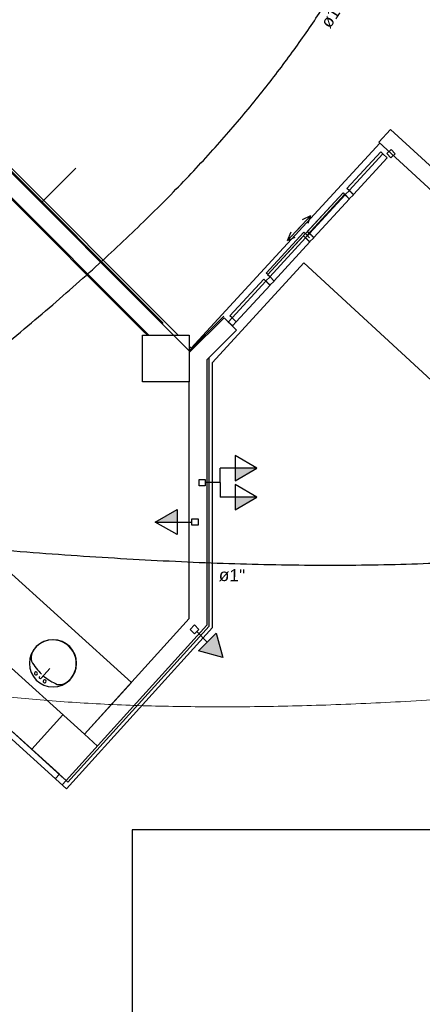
# Model space of a CAD drawing. Header units: millimetres. Extents: x 15 to 133, y 12 to 160.
# Tile 48 of 92: x 42.26 to 45.72, y 57.47 to 65.94. Entities that reach past the tile are written whole.
import ezdxf

# ---------------------------------------------------------------- set-up
doc = ezdxf.new("R2010")
doc.units = ezdxf.units.MM
doc.header["$MEASUREMENT"] = 0
for name, color, linetype, lineweight in [('Eletroduto - Marco Polo', 6, 'Continuous', 9), ('Layout - Marco Polo', 252, 'Continuous', 25), ('Textos - Marco Polo', 143, 'Continuous', 25), ('Tub. Antena - Marco Polo', 170, 'Continuous', 25)]:
    doc.layers.add(name, color=color, linetype=linetype, lineweight=lineweight)
doc.layers.add('Parede - Marco Polo', color=7, linetype='Continuous')
doc.styles.add('Arial', font='arial.ttf')

msp = doc.modelspace()

# ---------------------------------------------------------------- hatches: boundary and pattern name
at = {"layer": 'Layout - Marco Polo', "linetype": 'Continuous'}
for points in [[(44.1112, 62.0811), (44.2987, 62.0811), (44.1112, 61.9729)], [(44.1112, 61.8311), (44.2987, 61.8311), (44.1112, 61.7229)], [(43.6131, 61.6173), (43.4256, 61.6173), (43.6131, 61.7256)], [(43.7962, 60.5087), (44.0054, 60.4527), (43.9493, 60.6618)]]:
    msp.add_hatch(color=256, dxfattribs=at).paths.add_polyline_path(points)

# ---------------------------------------------------------------- linework, layer by layer
at = {"layer": 'Eletroduto - Marco Polo', "linetype": 'Continuous'}
for points in [[(40.6051, 60.4037), (41.0023, 60.2985), (41.4407, 60.2109), (41.9188, 60.1406), (42.4349, 60.0876), (42.9877, 60.0514), (43.5755, 60.0321), (44.1969, 60.0292), (44.8502, 60.0427), (45.534, 60.0724), (46.2466, 60.1179), (46.9867, 60.1792), (47.7526, 60.256), (48.5427, 60.3481), (49.3556, 60.4553), (50.1898, 60.5773), (51.0436, 60.7141), (51.9155, 60.8653), (52.8041, 61.0308), (53.7077, 61.2103), (54.6249, 61.4037), (55.554, 61.6107), (56.4936, 61.8312), (57.4421, 62.0649), (58.398, 62.3116), (59.3598, 62.5711), (60.3258, 62.8432), (61.2946, 63.1278), (62.2647, 63.4245), (63.2344, 63.7332), (64.2023, 64.0537)], [(40.6052, 60.4037), (41.0024, 60.2985), (41.4408, 60.2109), (41.9188, 60.1406), (42.435, 60.0876), (42.9878, 60.0514), (43.5756, 60.0321), (44.1969, 60.0292), (44.8503, 60.0427), (45.534, 60.0724), (46.2467, 60.1179), (46.9867, 60.1792), (47.7526, 60.256), (48.5428, 60.3481), (49.3557, 60.4553), (50.1898, 60.5773), (51.0436, 60.7141), (51.9156, 60.8653), (52.8041, 61.0308), (53.7078, 61.2103), (54.6249, 61.4037), (55.5541, 61.6107), (56.4937, 61.8312), (57.4422, 62.0649), (58.3981, 62.3116), (59.3598, 62.5711), (60.3259, 62.8432), (61.2947, 63.1278), (62.2647, 63.4245), (63.2345, 63.7332), (64.2023, 64.0537)]]:
    msp.add_spline(points, degree=3, dxfattribs=at)
at = {"layer": 'Layout - Marco Polo'}
for p, q in [((45.0736, 64.4842), (45.3641, 64.7997)), ((45.3821, 64.7832), (45.0916, 64.4677)), ((45.3821, 64.7827), (45.0921, 64.4672)), ((45.3641, 64.7997), (45.3821, 64.7827)), ((45.4186, 64.7492), (45.3821, 64.7832)), ((45.4526, 64.8197), (45.4156, 64.7862)), ((45.4156, 64.7862), (45.4496, 64.7492)), ((45.4496, 64.7492), (45.4866, 64.7832)), ((45.4866, 64.7832), (45.4526, 64.8197)), ((45.1286, 64.4337), (45.4186, 64.7492)), ((45.1286, 64.4337), (45.4186, 64.7492)), ((42.4451, 64.3622), (42.7421, 64.6592)), ((44.7166, 64.0967), (45.0396, 64.4477)), ((45.0536, 64.4347), (44.7306, 64.0837)), ((45.0396, 64.4472), (44.7326, 64.1132)), ((44.7506, 64.0967), (45.0576, 64.4307)), ((45.0396, 64.4477), (45.0536, 64.4347)), ((45.0396, 64.4472), (45.0576, 64.4307)), ((45.0536, 64.4347), (45.0646, 64.4242)), ((45.0761, 64.4137), (45.0536, 64.4347)), ((45.0946, 64.4677), (45.0576, 64.4337)), ((45.0576, 64.4337), (45.0916, 64.3967)), ((45.0921, 64.4672), (45.0736, 64.4842)), ((45.0916, 64.4677), (45.1286, 64.4337)), ((45.0916, 64.3967), (45.1286, 64.4307)), ((45.1286, 64.4307), (45.0946, 64.4677)), ((44.7876, 64.0632), (45.0946, 64.3967)), ((44.6506, 64.1337), (44.7591, 64.2512)), ((44.7591, 64.2512), (44.6876, 64.2147)), ((44.7591, 64.2512), (44.7376, 64.1847)), ((44.3796, 63.7582), (44.7026, 64.1092)), ((44.7166, 64.0967), (44.3936, 63.7452)), ((44.6721, 64.1567), (44.5636, 64.0392)), ((44.5636, 64.0392), (44.5946, 64.1127)), ((44.7026, 64.1092), (44.7166, 64.0967)), ((44.7536, 64.0967), (44.7166, 64.0632)), ((44.7306, 64.0837), (44.7166, 64.0967)), ((44.7506, 64.0967), (44.7326, 64.1132)), ((44.7506, 64.0967), (44.7876, 64.0632)), ((44.7876, 64.0602), (44.7536, 64.0967)), ((44.6986, 64.0767), (44.3916, 63.7427)), ((44.4096, 63.7262), (44.7166, 64.0602)), ((44.4466, 63.6922), (44.7536, 64.0262)), ((44.5636, 64.0392), (44.6281, 64.0657)), ((44.6986, 64.0767), (44.7166, 64.0602)), ((44.7166, 64.0632), (44.7506, 64.0262)), ((44.7536, 64.0262), (44.7166, 64.0602)), ((44.7291, 64.0827), (44.7521, 64.0617)), ((44.7506, 64.0262), (44.7876, 64.0602)), ((44.7036, 63.8447), (45.8351, 62.8037)), ((44.3936, 63.7452), (44.3796, 63.7582)), ((44.0676, 63.3902), (44.3576, 63.7057)), ((44.3756, 63.6892), (44.0856, 63.3737)), ((44.3761, 63.6887), (44.0861, 63.3732)), ((44.3576, 63.7057), (44.3761, 63.6887)), ((44.4126, 63.7262), (44.3756, 63.6922)), ((44.3756, 63.6922), (44.4096, 63.6552)), ((44.4126, 63.6552), (44.3756, 63.6892)), ((44.4051, 63.7302), (44.3911, 63.7432)), ((44.4051, 63.7302), (44.3911, 63.7432)), ((44.4096, 63.7262), (44.3916, 63.7427)), ((44.4096, 63.6552), (44.4466, 63.6892)), ((44.4466, 63.6892), (44.4126, 63.7262)), ((44.1221, 63.3397), (44.4126, 63.6552)), ((44.1221, 63.3397), (44.4126, 63.6552)), ((44.0516, 63.3367), (44.0856, 63.3737)), ((44.0886, 63.3032), (44.0516, 63.3367)), ((44.0861, 63.3732), (44.0676, 63.3902)), ((44.0856, 63.3737), (44.1221, 63.3397)), ((44.0856, 63.3737), (44.1221, 63.3397)), ((44.1221, 63.3397), (44.0886, 63.3032)), ((44.2987, 62.0811), (44.1112, 62.1894)), ((44.1112, 62.1894), (44.1112, 61.9729)), ((43.9833, 61.9561), (43.9833, 62.0811)), ((44.1112, 62.0811), (43.9833, 62.0811)), ((44.1112, 61.9729), (44.2987, 62.0811)), ((44.2987, 62.0811), (44.1112, 62.0811)), ((43.8017, 61.9296), (43.8017, 61.9827)), ((43.8017, 61.9827), (43.8547, 61.9827)), ((43.8547, 61.9827), (43.8547, 61.9296)), ((43.8547, 61.9296), (43.8017, 61.9296)), ((43.9833, 61.9561), (43.8547, 61.9561)), ((43.9833, 61.9561), (43.9833, 61.8311)), ((44.2987, 61.8311), (44.1112, 61.9394)), ((44.1112, 61.9394), (44.1112, 61.7229)), ((44.1112, 61.8311), (43.9833, 61.8311)), ((44.1112, 61.7229), (44.2987, 61.8311)), ((44.2987, 61.8311), (44.1112, 61.8311)), ((44.2987, 61.8311), (44.1112, 61.8311)), ((43.4256, 61.6173), (43.6131, 61.7256)), ((43.6131, 61.7256), (43.6131, 61.5091)), ((43.7411, 61.5908), (43.7411, 61.6439)), ((43.7411, 61.6439), (43.7941, 61.6439)), ((43.7941, 61.6439), (43.7941, 61.5908)), ((41.7741, 61.5462), (43.2196, 60.2372)), ((43.4256, 61.6173), (43.6131, 61.6173)), ((43.6131, 61.5091), (43.4256, 61.6173)), ((43.6131, 61.6173), (43.7411, 61.6173)), ((43.7941, 61.5908), (43.7411, 61.5908)), ((43.726, 60.6945), (43.7635, 60.732)), ((43.7635, 60.732), (43.801, 60.6945)), ((43.7635, 60.657), (43.726, 60.6945)), ((43.801, 60.6945), (43.7635, 60.657)), ((43.8728, 60.5853), (43.7823, 60.6758)), ((43.7962, 60.5087), (43.9493, 60.6618)), ((43.9493, 60.6618), (44.0054, 60.4527)), ((44.0054, 60.4527), (43.7962, 60.5087)), ((42.4436, 60.2752), (42.5181, 60.3577)), ((46.9656, 58.9702), (43.2256, 58.9702)), ((43.2256, 58.9702), (43.2256, 55.5922))]:
    msp.add_line(p, q, dxfattribs=at)
for centre, radius, start, end in [((42.5461, 60.4022), 0.203, 0, 180), ((42.5451, 60.4022), 0.2014, 303.307, 152.693), ((42.4616, 60.4517), 0.1045, 155.81, 197.207), ((42.5461, 60.4022), 0.203, 180, 0), ((42.7581, 60.6382), 0.4523, 208.791, 226.793), ((42.3991, 60.3157), 0.0127, 138, 318), ((42.3991, 60.3157), 0.0127, 318, 138), ((42.4366, 60.2817), 0.00953, 138, 318), ((42.7581, 60.6382), 0.4523, 229.207, 247.209), ((42.4746, 60.2477), 0.0127, 138, 318), ((42.4746, 60.2477), 0.0127, 318, 138), ((42.6031, 60.3242), 0.1045, 258.793, 300.19)]:
    msp.add_arc(centre, radius, start, end, dxfattribs=at)
at = {"layer": 'Parede - Marco Polo'}
for p, q in [((41.0481, 65.7587), (43.5831, 63.2237)), ((41.0696, 65.7377), (43.7176, 63.0892)), ((43.3711, 63.2237), (40.9556, 65.6392)), ((43.4421, 63.3787), (41.1471, 65.6737)), ((43.6231, 63.2237), (41.1981, 65.6492)), ((41.0271, 65.5537), (43.3221, 63.2582)), ((45.3476, 64.8827), (45.4491, 64.9932)), ((45.4491, 64.9932), (46.0901, 64.4037)), ((45.3556, 64.8752), (43.7341, 63.1127)), ((46.0316, 64.2537), (45.3476, 64.8827)), ((37.1216, 64.4087), (42.6596, 59.3947)), ((43.9176, 62.9897), (44.7036, 63.8447)), ((43.4351, 63.3717), (43.4421, 63.3787)), ((43.4421, 63.3787), (43.4876, 63.3332)), ((43.4876, 63.3247), (43.4846, 63.3222)), ((43.4876, 63.3332), (43.4876, 63.3247)), ((43.7176, 63.0892), (44.0146, 63.3862)), ((43.7176, 63.0892), (44.0146, 63.3862)), ((43.7176, 63.0737), (44.0171, 63.3732)), ((44.0171, 63.3732), (44.1231, 63.2672)), ((43.3221, 63.2582), (43.3291, 63.2657)), ((43.3571, 63.2237), (43.3221, 63.2582)), ((44.1231, 63.2672), (43.8676, 63.0117)), ((43.3156, 63.2237), (43.3711, 63.2237)), ((43.3156, 62.8237), (43.3156, 63.2237)), ((43.3711, 63.2237), (43.5831, 63.2237)), ((43.5831, 63.2237), (43.7176, 63.2237)), ((43.7176, 63.2237), (43.7176, 63.0737)), ((43.7341, 63.1127), (43.7176, 63.1292)), ((43.7176, 63.0737), (43.7176, 62.8237)), ((39.2586, 63.0137), (42.8166, 59.7922)), ((43.8676, 63.0117), (43.8676, 60.7292)), ((43.8876, 60.7217), (43.8876, 63.0317)), ((43.9176, 60.7102), (43.9176, 62.9897)), ((43.7176, 62.8237), (43.3156, 62.8237)), ((43.7176, 60.7872), (43.7176, 62.8237)), ((42.8166, 59.7922), (41.3711, 61.1012)), ((41.1026, 60.8042), (42.6596, 59.3947)), ((42.6596, 59.3947), (41.1026, 60.8042)), ((41.1031, 60.8037), (42.6006, 59.4482)), ((41.1031, 60.8037), (42.6451, 59.4077)), ((42.6451, 59.4077), (41.1031, 60.8037)), ((42.8166, 59.7922), (43.7176, 60.7872)), ((41.1061, 60.7337), (42.6631, 59.3242)), ((43.8676, 60.7292), (42.6596, 59.3947)), ((43.8676, 60.7292), (42.6596, 59.3947)), ((42.6631, 59.3242), (43.9176, 60.7102)), ((42.6746, 59.3812), (43.8876, 60.7217)), ((43.2196, 60.2372), (42.8166, 59.7922)), ((42.6316, 59.9597), (42.3631, 59.6632)), ((42.9281, 59.6912), (42.8166, 59.7922)), ((42.6006, 59.4482), (42.5671, 59.4112)), ((42.6596, 59.3947), (42.6261, 59.3577)), ((42.6746, 59.3812), (42.6596, 59.3947))]:
    msp.add_line(p, q, dxfattribs=at)
at = {"layer": 'Tub. Antena - Marco Polo', "linetype": 'Continuous'}
for points in [[(40.1727, 61.6514), (40.5247, 61.9044), (40.8597, 62.1499), (41.1783, 62.3883), (41.4809, 62.62), (41.7682, 62.8452), (42.0407, 63.0643), (42.2989, 63.2777), (42.5436, 63.4856), (42.7751, 63.6884), (42.9941, 63.8865), (43.2011, 64.0801), (43.3967, 64.2696), (43.5814, 64.4553), (43.7559, 64.6376), (43.9206, 64.8167), (44.0762, 64.9931), (44.2231, 65.1669), (44.3621, 65.3387), (44.4935, 65.5087), (44.6181, 65.6772), (44.7363, 65.8446), (44.8487, 66.0112), (44.9559, 66.1773), (45.0584, 66.3432), (45.1568, 66.5094), (45.2517, 66.6761), (45.3436, 66.8436), (45.433, 67.0123), (45.5207, 67.1826), (45.607, 67.3546)], [(52.2209, 62.8458), (51.7971, 62.6589), (51.3817, 62.4857), (50.9738, 62.3257), (50.5728, 62.1786), (50.1777, 62.0439), (49.788, 61.9213), (49.4028, 61.8104), (49.0213, 61.7108), (48.6428, 61.622), (48.2666, 61.5436), (47.8919, 61.4754), (47.5179, 61.4168), (47.1438, 61.3674), (46.7689, 61.327), (46.3925, 61.295), (46.0138, 61.2711), (45.632, 61.2548), (45.2463, 61.2458), (44.8561, 61.2437), (44.4605, 61.248), (44.0588, 61.2584), (43.6502, 61.2745), (43.2339, 61.2958), (42.8093, 61.3221), (42.3755, 61.3527), (41.9318, 61.3875), (41.4774, 61.4259), (41.0116, 61.4676), (40.5336, 61.5122), (40.0426, 61.5592)]]:
    msp.add_spline(points, degree=3, dxfattribs=at)

# ---------------------------------------------------------------- texts
at = {"layer": 'Textos - Marco Polo', "char_height": 0.1059, "width": 0.38124, "attachment_point": 8, "line_spacing_factor": 0.798, "style": 'Arial'}
for insert, rotation in [((44.9906, 65.9471), 56.71709), ((44.0829, 61.1048), 358.21237)]:
    msp.add_mtext('ø1"', dxfattribs=dict(at, insert=insert, rotation=rotation))

doc.saveas('drawing.dxf')
